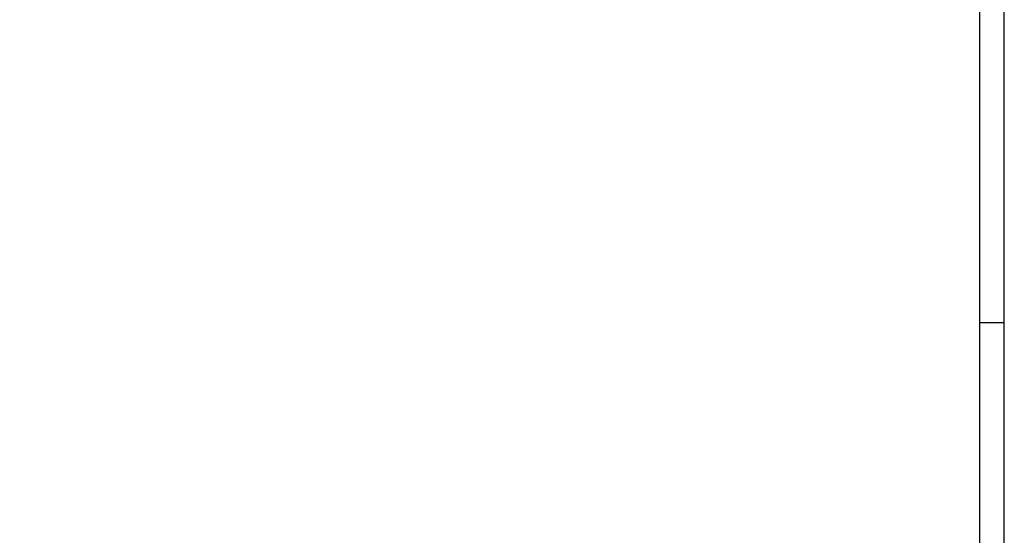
# Model space of a CAD drawing. Extents: x 0 to 118900, y 0 to 84100.
# Tile 19 of 20: x 78797 to 118900, y 21025 to 42050. Entities that reach past the tile are written whole.
import ezdxf

# ---------------------------------------------------------------- set-up
doc = ezdxf.new("R2010")
doc.units = 0
doc.header["$LTSCALE"] = 60
doc.header["$MEASUREMENT"] = 0
doc.layers.add('KADER', color=2, linetype='CONTINUOUS')

msp = doc.modelspace()

# ---------------------------------------------------------------- linework, layer by layer
at = {"layer": 'KADER', "color": 3}
msp.add_line((117900, 29700), (118900, 29700), dxfattribs=at)
msp.add_line((117900, 29700), (118900, 29700), dxfattribs=at)
msp.add_lwpolyline([(0, 0), (118900, 0), (118900, 0), (118900, 84100), (0, 84100)], close=True, dxfattribs=at)
msp.add_lwpolyline([(0, 0), (118900, 0), (118900, 0), (118900, 84100), (0, 84100)], close=True, dxfattribs=at)
at = {"layer": 'KADER'}
msp.add_lwpolyline([(1000, 1000), (117900, 1000), (117900, 1000), (117900, 83100), (1000, 83100)], close=True, dxfattribs=at)
msp.add_lwpolyline([(1000, 1000), (117900, 1000), (117900, 1000), (117900, 83100), (1000, 83100)], close=True, dxfattribs=at)

doc.saveas('drawing.dxf')
